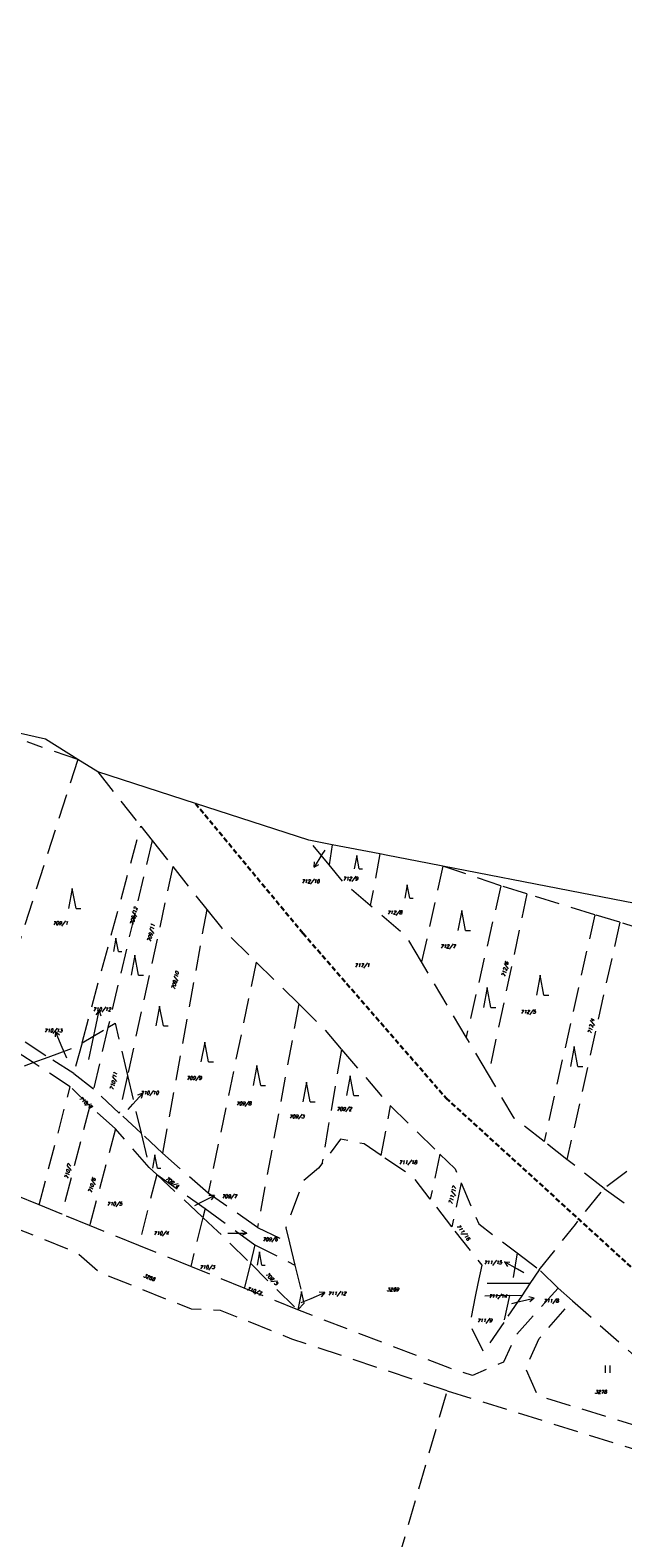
# Model space of a CAD drawing. Header units: metres. Extents: x -626722 to -621116, y -1178216 to -1174550.
# Tile 79 of 86: x -623655 to -623535, y -1175565 to -1175261. Entities that reach past the tile are written whole.
import ezdxf
from ezdxf.enums import TextEntityAlignment as Align

# ---------------------------------------------------------------- set-up
doc = ezdxf.new("R2010")
doc.units = ezdxf.units.M
doc.header["$MEASUREMENT"] = 0
doc.linetypes.add('DASHEDX2', pattern=[1.5, 1, -0.5])
for name, color, linetype, lineweight in [('8_kat_KN_Hranice katastrů', 200, 'FENCELINE1', 25), ('8_kat_KN_Hranice parcel', 200, 'DASHEDX2', 25), ('8_kat_KN_PČ popisy', 210, 'Continuous', 0), ('8_kat_KN_Značky kultur', 7, 'Continuous', 0), ('8_kat_KN_Čísla parcel', 200, 'Continuous', 25)]:
    doc.layers.add(name, color=color, linetype=linetype, lineweight=lineweight)
doc.layers.add('8_kat_KN_Trať', color=50, linetype='DASHEDX2')
doc.styles.add('Style-ITALICS', font='ITALICS.shx')
doc.linetypes.add('FENCELINE1', pattern='A,0.25,-0.1,[133,ltypeshp.shx,S=0.1,R=0,X=-0.1,Y=0],-0.1,1', length=1.45)

# ---------------------------------------------------------------- blocks, each defined once
blk = doc.blocks.new('1029_81')
at = {"layer": '8_kat_KN_PČ popisy', "color": 6, "linetype": 'Continuous', "lineweight": 0}
for p, q in [((0, 0), (2.76, 1.17)), ((2.76, 1.17), (1.64, 1.24)), ((2.76, 1.17), (2.04, 0.32))]:
    blk.add_line(p, q, dxfattribs=at)
blk = doc.blocks.new('1029_147')
at = {"layer": '8_kat_KN_PČ popisy', "color": 6, "linetype": 'Continuous', "lineweight": 0}
for p, q in [((0, 0), (2.01, 2.23)), ((2.01, 2.23), (0.97, 1.82)), ((2.01, 2.23), (1.71, 1.15))]:
    blk.add_line(p, q, dxfattribs=at)
blk = doc.blocks.new('1029_174')
at = {"layer": '8_kat_KN_PČ popisy', "color": 6, "linetype": 'Continuous', "lineweight": 0}
for p, q in [((0.62, 2.93), (-0.07, 2.06)), ((0, 0), (0.62, 2.93)), ((0.62, 2.93), (0.91, 1.85))]:
    blk.add_line(p, q, dxfattribs=at)
blk = doc.blocks.new('1029_85')
at = {"layer": '8_kat_KN_PČ popisy', "color": 6, "linetype": 'Continuous', "lineweight": 0}
for p, q in [((-1.17, 2.76), (-1.24, 1.65)), ((0, 0), (-1.17, 2.76)), ((-1.17, 2.76), (-0.32, 2.04))]:
    blk.add_line(p, q, dxfattribs=at)
blk = doc.blocks.new('1029_55')
at = {"layer": '8_kat_KN_PČ popisy', "color": 6, "linetype": 'Continuous', "lineweight": 0}
for p, q in [((0, 0), (2.92, 0.68)), ((2.92, 0.68), (1.84, 0.94)), ((2.92, 0.68), (2.06, -0.04))]:
    blk.add_line(p, q, dxfattribs=at)
blk = doc.blocks.new('1029_44')
at = {"layer": '8_kat_KN_PČ popisy', "color": 6, "linetype": 'Continuous', "lineweight": 0}
for p, q in [((0, 0), (-2.62, 1.46)), ((-2.62, 1.46), (-1.51, 1.41)), ((-2.62, 1.46), (-1.99, 0.53))]:
    blk.add_line(p, q, dxfattribs=at)
blk = doc.blocks.new('1029_209')
at = {"layer": '8_kat_KN_PČ popisy', "color": 6, "linetype": 'Continuous', "lineweight": 0}
for p, q in [((0, 0), (3, 0.05)), ((3, 0.05), (1.99, 0.54)), ((3, 0.05), (2.01, -0.47))]:
    blk.add_line(p, q, dxfattribs=at)
blk = doc.blocks.new('1029_213')
at = {"layer": '8_kat_KN_PČ popisy', "color": 6, "linetype": 'Continuous', "lineweight": 0}
for p, q in [((0, 0), (2.67, 1.36)), ((2.67, 1.36), (1.55, 1.35)), ((2.67, 1.36), (2.01, 0.46))]:
    blk.add_line(p, q, dxfattribs=at)
blk = doc.blocks.new('1029_248')
at = {"layer": '8_kat_KN_PČ popisy', "color": 6, "linetype": 'Continuous', "lineweight": 0}
for p, q in [((0, 0), (-1.59, -2.54)), ((-1.59, -2.54), (-1.48, -1.43)), ((-1.59, -2.54), (-0.64, -1.96))]:
    blk.add_line(p, q, dxfattribs=at)
blk = doc.blocks.new('3.06')
at = {"layer": '8_kat_KN_Značky kultur', "color": 7, "linetype": 'Continuous', "lineweight": 13}
for p, q in [((-0.51, 0), (-0.51, 1.5)), ((0.49, 0), (0.49, 1.5))]:
    blk.add_line(p, q, dxfattribs=at)
blk = doc.blocks.new('3.08')
at = {"layer": '8_kat_KN_Značky kultur', "color": 7, "linetype": 'Continuous', "lineweight": 13}
for p, q in [((0, 4), (-0.75, 0)), ((0.75, 0), (0, 4)), ((0.75, 0), (1.75, 0))]:
    blk.add_line(p, q, dxfattribs=at)
blk = doc.blocks.new('3.08_1')
at = {"layer": '8_kat_KN_Značky kultur', "color": 7, "linetype": 'Continuous', "lineweight": 13}
for p, q in [((0, 2.68), (-0.5, 0)), ((0.5, 0), (0, 2.68)), ((0.5, 0), (1.17, 0))]:
    blk.add_line(p, q, dxfattribs=at)

msp = doc.modelspace()

# ---------------------------------------------------------------- linework, layer by layer
at = {"layer": '8_kat_KN_Hranice katastrů', "lineweight": 13, "flags": 128}
msp.add_lwpolyline([(-625852.04, -1174626.53), (-626040.35, -1174699.9), (-626044.84, -1174701.65), (-626079.82, -1174732.74), (-626087.17, -1174724.59), (-626094.59, -1174716.36), (-626108.29, -1174725.86), (-626139.6, -1174663), (-626142.76, -1174651.47), (-626147.58, -1174633.84), (-626177.49, -1174657.65), (-626189.84, -1174646.23), (-626197.97, -1174638.7), (-626204.07, -1174633.06), (-626210.75, -1174626.88), (-626221.49, -1174616.94), (-626226.53, -1174612.28), (-626235.01, -1174604.43), (-626243.82, -1174596.28), (-626253.16, -1174587.64), (-626262.1, -1174579.36), (-626263.17, -1174578.37), (-626268.76, -1174573.2), (-626272.87, -1174569.4), (-626280.35, -1174562.48), (-626284.23, -1174558.89), (-626366.4, -1174553.29), (-626375.76, -1174552.65), (-626384.06, -1174552.09), (-626393.5, -1174551.44), (-626402.5, -1174550.83), (-626410.43, -1174550.29), (-626456.76, -1174672.2), (-626471.93, -1174695.74), (-626482.81, -1174713.06), (-626484.56, -1174715.84), (-626487.17, -1174720), (-626488.89, -1174723.62), (-626502.09, -1174751.47), (-626516.03, -1174780.89), (-626528.59, -1174807.4), (-626550.57, -1174812.23), (-626562.79, -1174814.91), (-626576.86, -1174818.14), (-626580.35, -1174818.94), (-626645.6, -1174953.22), (-626653.03, -1174970.15), (-626684.55, -1175037.86), (-626686, -1175040.97), (-626687.55, -1175044.3), (-626631.84, -1175118.59), (-626630.36, -1175120.56), (-626625.88, -1175124.38), (-626622.8, -1175127), (-626620, -1175129.38), (-626609.13, -1175138.65), (-626600.28, -1175161.93), (-626597.68, -1175186.91), (-626579.19, -1175203.5), (-626599.8, -1175222.22), (-626600.81, -1175225.76), (-626601.9, -1175229.61), (-626605.75, -1175243.12), (-626640.34, -1175364.6), (-626651.76, -1175404.73), (-626653.94, -1175412.37), (-626665.96, -1175418.01), (-626676.58, -1175422.98), (-626699.62, -1175445.56), (-626716.99, -1175471.64), (-626721.57, -1175478.51), (-626718.08, -1175490.63), (-626689.37, -1175590.24), (-626688.95, -1175591.71), (-626681.58, -1175617.3), (-626680.38, -1175637.27), (-626679.64, -1175649.67), (-626676.23, -1175706.44), (-626671.98, -1175777.17), (-626668.1, -1175841.75), (-626664.26, -1175877.5), (-626656.46, -1175949.97), (-626693.18, -1175993.2), (-626689.21, -1176029.64), (-626687.52, -1176031.68), (-626686.33, -1176033.12), (-626684.94, -1176034.8), (-626683.79, -1176036.18), (-626614, -1176120.42), (-626602.4, -1176130.73), (-626593.12, -1176137.86), (-626584.96, -1176144.14), (-626547.27, -1176144.38), (-626533.77, -1176144.46), (-626504.81, -1176143.65), (-626406.93, -1176152.31), (-626409.37, -1176159.67), (-626415.14, -1176177.06), (-626421.53, -1176196.31), (-626431.16, -1176225.32), (-626419.99, -1176232.13), (-626407.48, -1176241.56), (-626403.01, -1176244.94), (-626392.15, -1176253.13), (-626383.56, -1176259.6), (-626365.29, -1176273.38), (-626360.83, -1176275.9), (-626330.82, -1176292.85), (-626328.3, -1176294.69), (-626325.4, -1176296.82), (-626321.02, -1176300.02), (-626320.14, -1176301.38), (-626309.08, -1176318.54), (-626303.56, -1176327.1), (-626275.19, -1176343.14), (-626230.13, -1176368.62), (-626220.88, -1176362.84), (-626205.06, -1176368.5), (-626197.34, -1176371.41), (-626193.44, -1176372.88), (-626183.79, -1176376.53), (-626174.84, -1176382.62), (-626170.14, -1176387.02), (-626162.46, -1176394.2), (-626143.33, -1176415.21), (-626136.56, -1176422.64), (-626124.57, -1176443.84), (-626101.66, -1176469.79), (-626095.62, -1176476.63), (-626092.92, -1176473.71), (-626091.09, -1176475.08), (-626067.85, -1176492.43), (-626063.21, -1176495.9), (-626032.24, -1176523.03), (-626014.15, -1176529.78), (-626012.39, -1176529.73), (-625959.45, -1176528.25), (-625951.98, -1176531.09), (-625931.5, -1176538.9), (-625906.21, -1176553.11), (-625904.25, -1176554.21), (-625893.59, -1176557.55), (-625863.9, -1176576.76), (-625847.42, -1176579.14), (-625797.53, -1176586.33), (-625790.2, -1176587.39), (-625782.61, -1176588.48), (-625767.55, -1176590.66), (-625757.66, -1176592.09), (-625749.89, -1176593.21), (-625740.01, -1176594.64), (-625731.85, -1176595.81), (-625724.25, -1176596.91), (-625659.61, -1176606.23), (-625600.82, -1176614.71), (-625580.89, -1176617.58), (-625566.09, -1176619.72), (-625500.04, -1176629.25), (-625441.67, -1176637.67), (-625428.63, -1176639.55), (-625419.79, -1176635.78), (-625390.47, -1176623.27), (-625379.99, -1176631.32), (-625377.22, -1176633.45), (-625374.21, -1176639.52), (-625372.83, -1176641.65), (-625355.33, -1176677.54), (-625334.79, -1176715.1), (-625291.65, -1176758.17), (-625291.16, -1176758.66), (-625296.47, -1176769.25), (-625299.22, -1176774.94), (-625302.88, -1176782.5), (-625305.03, -1176793.68), (-625310.51, -1176822.23), (-625312.64, -1176833.29), (-625314.29, -1176841.87), (-625286.37, -1176852.42), (-625282.23, -1176853.99), (-625278.44, -1176855.42), (-625271.46, -1176858.07), (-625265.75, -1176860.23), (-625257.66, -1176863.28), (-625251.67, -1176865.54), (-625243.64, -1176868.58), (-625239.69, -1176870.07), (-625235.92, -1176871.5), (-625233, -1176872.61), (-625230.97, -1176873.37), (-625228.83, -1176874.18), (-625225.65, -1176875.39), (-625220.76, -1176877.24), (-625213.57, -1176879.95), (-625208.53, -1176881.86), (-625207.5, -1176882.25), (-625203.79, -1176882.99), (-625200.71, -1176883.61), (-625196.76, -1176884.4), (-625194.16, -1176884.91), (-625188.65, -1176886.01), (-625185.69, -1176886.6), (-625181.13, -1176887.52), (-625178.38, -1176888.07), (-625173.33, -1176889.07), (-625169.8, -1176889.78), (-625166.58, -1176890.42), (-625161.66, -1176891.41), (-625157.37, -1176892.26), (-625150.47, -1176893.64), (-625143.76, -1176894.98), (-625140.44, -1176895.65), (-625128.3, -1176894.51), (-625120.25, -1176893.76), (-625112.59, -1176893.04), (-625102.63, -1176892.11), (-625090.44, -1176890.97), (-625063.86, -1176897.07), (-625035.95, -1176903.47), (-625022.31, -1176906.6), (-625009.45, -1176909.55), (-624998.78, -1176912), (-624995.3, -1176912.8), (-625007.88, -1176967.15), (-625008.17, -1176968.39), (-625009.14, -1176972.57), (-624986.76, -1176980.28), (-624913.21, -1176997.19), (-624884.87, -1176999.81), (-624883.16, -1177024.84), (-624861.48, -1177028.76), (-624846.56, -1177030.78), (-624834.36, -1177032.44), (-624809.84, -1177029.18), (-624805.18, -1177026.79), (-624782.47, -1177015.11), (-624767.57, -1177010.58), (-624734.91, -1177007.55), (-624731.97, -1177006.52), (-624717.58, -1177001.48), (-624709.41, -1176998.62), (-624707.93, -1176998.1), (-624705.65, -1177001.63), (-624697.38, -1177014.35), (-624692.91, -1177021.23), (-624654.81, -1177110.04), (-624637.1, -1177114.08), (-624623.6, -1177117.16), (-624609.33, -1177120.42), (-624593.82, -1177123.95), (-624579.56, -1177127.21), (-624568.19, -1177129.8), (-624562.55, -1177131.09), (-624558.15, -1177132.09), (-624531.5, -1177138.17), (-624463.75, -1177155.33), (-624456.48, -1177157.17), (-624450.44, -1177158.7), (-624438.33, -1177161.77), (-624430.47, -1177163.76), (-624417.85, -1177166.96), (-624365.74, -1177180.16), (-624315.56, -1177192.88), (-624293.21, -1177198.54), (-624291.46, -1177198.98), (-624269.71, -1177204.49), (-624219.52, -1177217.21), (-624177.44, -1177227.71), (-624170.59, -1177229.04), (-624164.77, -1177230.17), (-624163.84, -1177230.35), (-624137.63, -1177236.06), (-624135.98, -1177236.43), (-624134.62, -1177236.74), (-624128.76, -1177238.06), (-624126.05, -1177238.67), (-624075.58, -1177277.81), (-624010.92, -1177327.96), (-623980.59, -1177351.48), (-623963.9, -1177364.42), (-623961.95, -1177365.93), (-623960.02, -1177367.43), (-623958.36, -1177368.72), (-623957.21, -1177370.73), (-623956.24, -1177372.43), (-623953.07, -1177377.97), (-623944.01, -1177379.83), (-623941.71, -1177380.3), (-623930.34, -1177382.63), (-623795.45, -1177410.26), (-623737.18, -1177422.2), (-623726.41, -1177424.41), (-623719.17, -1177425.89), (-623704.71, -1177428.85), (-623697.74, -1177430.28), (-623691.6, -1177431.54), (-623685.53, -1177432.78), (-623679.04, -1177434.11), (-623672.5, -1177435.45), (-623665.66, -1177436.85), (-623659.17, -1177438.18), (-623646.49, -1177440.78), (-623640.87, -1177441.93), (-623625.74, -1177445.03), (-623626.14, -1177447.49), (-623626.46, -1177449.46), (-623626.86, -1177451.92), (-623622.56, -1177452.81), (-623615.96, -1177454.18), (-623608.24, -1177455.78), (-623597.23, -1177458.06), (-623571.65, -1177463.35), (-623563.33, -1177465.08), (-623553.82, -1177467.05), (-623537.12, -1177470.5), (-623519.98, -1177474.05), (-623513.98, -1177475.3), (-623460.27, -1177486.42), (-623461.13, -1177491.34), (-623461.71, -1177494.67), (-623465.49, -1177516.45), (-623482.16, -1177612.45), (-623502.72, -1177730.81), (-623503.88, -1177737.5), (-623504.31, -1177740.18), (-623504.62, -1177742.13), (-623505.08, -1177745.05), (-623502.72, -1177745.5), (-623480.65, -1177750.11), (-623468.69, -1177752.61), (-623434.69, -1177759.71), (-623431.3, -1177760.42), (-623411.88, -1177764.48), (-623403.24, -1177766.28), (-623401.25, -1177766.7), (-623399.85, -1177766.95), (-623395.04, -1177767.79), (-623375.45, -1177771.24), (-623371.57, -1177787.88), (-623369.81, -1177795.42), (-623345.41, -1177899.96), (-623331.38, -1177960.09), (-623330.3, -1177964.72), (-623330.16, -1177965.32), (-623330.71, -1177967.86), (-623332.08, -1177974.23), (-623332.26, -1177975.07), (-623332.78, -1177977.46), (-623328.58, -1177978.24), (-623313.3, -1177981.08), (-623287.47, -1177990.63), (-623264.45, -1178002.83), (-623261.29, -1178004.34), (-623253.54, -1178008.05), (-623242.61, -1178013.28), (-623237.92, -1178015.52), (-623150.45, -1178060.72), (-623147.34, -1178062.33), (-623102, -1178085.75), (-622964.39, -1178156.68), (-622922.17, -1178178.6), (-622878.91, -1178194.83), (-622877.34, -1178195.42), (-622828.97, -1178211.5), (-622812.21, -1178214.98), (-622808.58, -1178215.73), (-622807.82, -1178215.61), (-622800.1, -1178214.37), (-622795.23, -1178213.6), (-622785.8, -1178212.09), (-622780.44, -1178209.44), (-622760.13, -1178199.4), (-622723.64, -1178181.35), (-622714.31, -1178176.74), (-622708.27, -1178172.83), (-622705.71, -1178171.18), (-622702.81, -1178169.3), (-622702.1, -1178168.84), (-622677.92, -1178156.68), (-622670.5, -1178153.51), (-622651.49, -1178145.38), (-622643.54, -1178141.98), (-622605.79, -1178132), (-622576.29, -1178124.2), (-622492.96, -1178103.84), (-622482.49, -1178101.28), (-622477.67, -1178100.1), (-622469.7, -1178098.15), (-622457.02, -1178095.06), (-622449.88, -1178093.31), (-622443.45, -1178091.74), (-622433.61, -1178089.33), (-622431.06, -1178088.71), (-622423.14, -1178086.72), (-622412.11, -1178083.94), (-622405.93, -1178082.38), (-622400.06, -1178080.91), (-622395.05, -1178079.64), (-622391.18, -1178078.67), (-622356.2, -1178069.86), (-622351.1, -1178068.58), (-622340.21, -1178065.84), (-622334.46, -1178064.39), (-622329.5, -1178063.14), (-622318.7, -1178060.42), (-622308.12, -1178057.76), (-622297.43, -1178055.06), (-622287.34, -1178052.52), (-622279.56, -1178050.56), (-622235.46, -1178039.46), (-622232.64, -1178038.76), (-622199.97, -1178030.63), (-622087.18, -1178002.56), (-622085.85, -1178002.23), (-622081.88, -1178001.34), (-622080.97, -1177998.22), (-622078.95, -1177991.33), (-622078.18, -1177988.69), (-622074.87, -1177975.28), (-622073.81, -1177970.98), (-622059.95, -1177914.89), (-622055.85, -1177875.6), (-622054.42, -1177858.33), (-622038.55, -1177798.48), (-622036.99, -1177789.81), (-622068.8, -1177779.38), (-622087.72, -1177773.17), (-622109.7, -1177760.45), (-622118.17, -1177755.55), (-622120.26, -1177752.94), (-622152.52, -1177712.6), (-622181.7, -1177693.4), (-622264.99, -1177665.15), (-622291.95, -1177659), (-622360.46, -1177643.93), (-622367.2, -1177642.45), (-622378.61, -1177636.84), (-622423.28, -1177605.81), (-622461.58, -1177568.64), (-622484.26, -1177552.66), (-622597.41, -1177527.71), (-622635.3, -1177509), (-622658.05, -1177502.91), (-622725.11, -1177494.82), (-622731.43, -1177491.33), (-622738.6, -1177487.37), (-622741.35, -1177485.85), (-622747.51, -1177487.23), (-622781.03, -1177494.72), (-622781.56, -1177493.2), (-622782.07, -1177491.71), (-622783.44, -1177487.73), (-622784.4, -1177484.95), (-622786.68, -1177477.63), (-622768.07, -1177471.87), (-622726.08, -1177458.86), (-622708.4, -1177453.39), (-622702.77, -1177451.64), (-622684.6, -1177446.02), (-622568.57, -1177410.08), (-622555.54, -1177406.23), (-622562.78, -1177372.51), (-622566.79, -1177361.45), (-622570.17, -1177352.12), (-622575.79, -1177336.61), (-622578.15, -1177330.14), (-622579.7, -1177325.87), (-622592.9, -1177289.64), (-622595.15, -1177283.48), (-622599.08, -1177272.69), (-622598.15, -1177272.02), (-622596.62, -1177270.91), (-622590.17, -1177266.25), (-622587.06, -1177264.01), (-622567.07, -1177274.84), (-622530.66, -1177265.46), (-622512.42, -1177244.02), (-622499.95, -1177220.44), (-622498.04, -1177199.81), (-622497.43, -1177193.25), (-622513.53, -1177163.74), (-622536.86, -1177114.27), (-622538.02, -1177097.04), (-622544.27, -1177004.46), (-622545.01, -1176993.53), (-622545.28, -1176989.54), (-622525.81, -1176919.76), (-622519.47, -1176904.57), (-622516.52, -1176895.56), (-622512.57, -1176883.51), (-622497.26, -1176836.75), (-622496.44, -1176835.36), (-622470.35, -1176791.24), (-622470.21, -1176791), (-622467.4, -1176786.25), (-622434.65, -1176761.78), (-622430.98, -1176756.2), (-622417.74, -1176736.1), (-622397.39, -1176663.53), (-622375.31, -1176618.82), (-622351.21, -1176606.81), (-622331.55, -1176584.66), (-622297.25, -1176515.77), (-622247.39, -1176461.84), (-622221.21, -1176441.78), (-622198.71, -1176431.48), (-622182.15, -1176419.39), (-622160.36, -1176419.51), (-622158.27, -1176422.4), (-622156.31, -1176425.09), (-622155.37, -1176426.4), (-622146.92, -1176438.05), (-622136.86, -1176442.9), (-622125.45, -1176444.04), (-622118.72, -1176444.71), (-622111.76, -1176445.4), (-622111.04, -1176445.47), (-622097.72, -1176446.8), (-622062.24, -1176442.63), (-622025.22, -1176458.05), (-622020.19, -1176461.21), (-622012.4, -1176466.11), (-622001.09, -1176475.06), (-621971.85, -1176491.46), (-621963.89, -1176495.93), (-621961.96, -1176497.01), (-621962.13, -1176493.44), (-621962.85, -1176477.76), (-621969.83, -1176473.02), (-621972.32, -1176471.33), (-621972.38, -1176471.28), (-621977.22, -1176468), (-621984.53, -1176463.03), (-621989.76, -1176459.47), (-622003.38, -1176443.22), (-622023.55, -1176435.19), (-622030.74, -1176432.32), (-622048.78, -1176426.57), (-622102.82, -1176409.35), (-622132.66, -1176383.61), (-622141.78, -1176379.09), (-622162.3, -1176368.94), (-622182.81, -1176358.78), (-622203.33, -1176348.62), (-622215.84, -1176342.43), (-622217.61, -1176341.55), (-622237.69, -1176347.6), (-622252.54, -1176347.82), (-622264.51, -1176347.99), (-622271.49, -1176348.1), (-622278.66, -1176348.2), (-622303.55, -1176348.57), (-622307.74, -1176348.24), (-622313.05, -1176347.82), (-622509.65, -1176332.31), (-622522.44, -1176331.3), (-622523.47, -1176328.33), (-622525.73, -1176321.86), (-622526.91, -1176318.45), (-622529.58, -1176310.79), (-622538.84, -1176284.24), (-622573.66, -1176272.8), (-622575.07, -1176272.35), (-622602.72, -1176263.46), (-622652.9, -1176250.88), (-622661.13, -1176248.81), (-622667.67, -1176247.17), (-622668.41, -1176247.08), (-622670.8, -1176246.78), (-622673.67, -1176246.42), (-622674.5, -1176246.32), (-622692.64, -1176244.07), (-622696.28, -1176243.62), (-622700.57, -1176243.09), (-622707.85, -1176242.18), (-622716.13, -1176241.16), (-622723.9, -1176240.2), (-622731.95, -1176239.2), (-622732.34, -1176239.15), (-622739.58, -1176238.25), (-622746.64, -1176237.37), (-622749.55, -1176237.01), (-622733.65, -1176154.44), (-622700.54, -1175982.48), (-622700.36, -1175981.54), (-622699.67, -1175977.97), (-622698.92, -1175974.04), (-622698.34, -1175971.01), (-622687.88, -1175916.7), (-622660.91, -1175766.94), (-622654.83, -1175733.2), (-622640.45, -1175684.53), (-622638.82, -1175679.04), (-622638.47, -1175677.86), (-622636.01, -1175669.51), (-622640.99, -1175669.14), (-622659.28, -1175667.79), (-622679.29, -1175649.45), (-622710.67, -1175613.63), (-622736.93, -1175603.53), (-622780.89, -1175586.63), (-622817.66, -1175573.34), (-622850.41, -1175560.14), (-622858.52, -1175556.87), (-622865.8, -1175554.67), (-622894.55, -1175546.01), (-622923.33, -1175540.13), (-622924.99, -1175540.08), (-622938.18, -1175539.71), (-622986.92, -1175538.35), (-622996.3, -1175545.8), (-623004.02, -1175547.35), (-623009.54, -1175543.61), (-623024.77, -1175537.84), (-623039.52, -1175532.26), (-623088.53, -1175522.77), (-623098.46, -1175520.85), (-623183.64, -1175504.36), (-623188.06, -1175503.5), (-623213.91, -1175498.5), (-623314.42, -1175479.04), (-623334.39, -1175475.17), (-623358.28, -1175470.55), (-623367.67, -1175468.73), (-623403.57, -1175461.78), (-623407.64, -1175460.99), (-623451.72, -1175452.45), (-623471.52, -1175448.62), (-623476.63, -1175447.63), (-623503.08, -1175442.51), (-623545.94, -1175434.21), (-623571.62, -1175429.24), (-623574.73, -1175428.64), (-623582.71, -1175427.09), (-623584.32, -1175426.78), (-623593.92, -1175424.92), (-623598.69, -1175424), (-623621.54, -1175416.62), (-623641.26, -1175410.25), (-623645.3, -1175407.72), (-623651.85, -1175403.62), (-623661.11, -1175401.57), (-623677.99, -1175395.49), (-623716.17, -1175381.75), (-623821.31, -1175343.9), (-623822.78, -1175343.37), (-623826.37, -1175352.23), (-623838.09, -1175381.12), (-623839.41, -1175384.36), (-623842.48, -1175391.94), (-623844.76, -1175397.56), (-623848.71, -1175395.95), (-623853.6, -1175393.95), (-623864.51, -1175389.49), (-623877.04, -1175384.37), (-623899.48, -1175375.2), (-623913.17, -1175369.61), (-623921.39, -1175366.25), (-623931.98, -1175361.92), (-623943.52, -1175357.2), (-623947.18, -1175355.71), (-623952.99, -1175353.34), (-623965.84, -1175349.08), (-623972.42, -1175346.9), (-623984.43, -1175342.92), (-623992.28, -1175340.32), (-624017.35, -1175332.01), (-624032.51, -1175326.98), (-624046.92, -1175322.21), (-624061.99, -1175317.21), (-624073.47, -1175313.41), (-624076.66, -1175312.35), (-624087.61, -1175308.71), (-624091.33, -1175307.48), (-624101.34, -1175304.17), (-624106.82, -1175302.35), (-624113.5, -1175301.17), (-624118.24, -1175300.33), (-624129.53, -1175298.33), (-624133.89, -1175297.56), (-624151.02, -1175294.53), (-624151.52, -1175294.44), (-624172.03, -1175290.81), (-624186.19, -1175288.3), (-624187.09, -1175288), (-624194.53, -1175285.47), (-624198.59, -1175284.09), (-624205.73, -1175281.67), (-624212.31, -1175279.43), (-624227.17, -1175274.38), (-624238.4, -1175270.57), (-624259.44, -1175263.43), (-624275.87, -1175257.85), (-624299.08, -1175249.97), (-624301.46, -1175249.16), (-624313.52, -1175245.81), (-624342.41, -1175237.79), (-624359.84, -1175232.95), (-624361.68, -1175232.44), (-624394.55, -1175223.32), (-624398.65, -1175222.18), (-624421.01, -1175215.97), (-624483.58, -1175191.07), (-624513.75, -1175179.07), (-624530.67, -1175171), (-624538.61, -1175167.21), (-624555.74, -1175162.8), (-624591.3, -1175152.22), (-624616.6, -1175146.76), (-624669.36, -1175122.42), (-624675.53, -1175119.79), (-624681, -1175117.47), (-624701.37, -1175108.8), (-624727.01, -1175103.3), (-624746.71, -1175099.08), (-624769.57, -1175100.35), (-624771.98, -1175100.01), (-624795.35, -1175096.73), (-624805.39, -1175095.32), (-624823.86, -1175088.76), (-624829.6, -1175083.81), (-624841.52, -1175073.52), (-624857.12, -1175057.81), (-624863.3, -1175051.59), (-624869.83, -1175045.01), (-624876.29, -1175040.67), (-624892.64, -1175029.67), (-624937.61, -1174997.86), (-624939.04, -1175000.11), (-624941.81, -1175004.46), (-624944.6, -1175008.85), (-624963.63, -1175006.96), (-625019.59, -1175001.41), (-625073.91, -1174996.02), (-625074.39, -1174997.67), (-625096.23, -1175073.28), (-625183.77, -1175056.93), (-625265.34, -1175036.6), (-625288.39, -1175030.85), (-625293.16, -1175029.66), (-625299.12, -1175028.18), (-625337.06, -1175018.72), (-625388.84, -1175005.82), (-625464.8, -1174986.89), (-625495.36, -1174979.27), (-625512.53, -1174974.99), (-625543.08, -1174967.38), (-625574.39, -1174959.57), (-625576.76, -1174958.98), (-625579.4, -1174958.32), (-625579.67, -1174958.25), (-625587.62, -1174953.77), (-625615.29, -1174938.17), (-625639.27, -1174924.66), (-625651.18, -1174917.94), (-625659.41, -1174913.3), (-625667.61, -1174908.68), (-625687.09, -1174897.7), (-625697.09, -1174892.07), (-625701.5, -1174889.58), (-625704.92, -1174885.17), (-625711.81, -1174876.29), (-625717.7, -1174868.69), (-625719.42, -1174866.48), (-625721.06, -1174864.36), (-625724.39, -1174860.06), (-625726.69, -1174857.09), (-625729.25, -1174853.8), (-625730.41, -1174852.3), (-625731.76, -1174848.68), (-625734.18, -1174842.18), (-625737.88, -1174832.26), (-625738.58, -1174830.37), (-625740.44, -1174825.37), (-625742.03, -1174821.11), (-625747.34, -1174806.85), (-625757.52, -1174779.52), (-625765.58, -1174757.89), (-625771.8, -1174741.18), (-625780.24, -1174729.34), (-625789.62, -1174716.2), (-625798.16, -1174704.22), (-625803.67, -1174696.5), (-625809.22, -1174688.71), (-625810.19, -1174687.35), (-625811.75, -1174685.5), (-625813.79, -1174683.1), (-625814.16, -1174682.55), (-625828.4, -1174661.5), (-625830.3, -1174658.68), (-625833.25, -1174654.32), (-625833.44, -1174654.04), (-625841.42, -1174642.24), (-625842.46, -1174640.7), (-625852.04, -1174626.53)], close=True, dxfattribs=at)
at = {"layer": '8_kat_KN_Hranice parcel', "lineweight": 13, "ltscale": 5}
for p, q in [((-623645.3, -1175407.72), (-623655.54, -1175404.21)), ((-623645.3, -1175407.72), (-623662.23, -1175460.58)), ((-623641.26, -1175410.25), (-623632.57, -1175421.21)), ((-623644.44, -1175464.85), (-623632.57, -1175421.21)), ((-623632.57, -1175421.21), (-623630.3, -1175424.07)), ((-623630.3, -1175424.07), (-623639.21, -1175461.79)), ((-623630.3, -1175424.07), (-623626.11, -1175429.34)), ((-623594.59, -1175428.95), (-623598.69, -1175424)), ((-623593.92, -1175424.92), (-623594.59, -1175428.95)), ((-623584.32, -1175426.78), (-623586.25, -1175437.2)), ((-623626.11, -1175429.34), (-623635.28, -1175471.45)), ((-623626.11, -1175429.34), (-623619.27, -1175437.97)), ((-623571.62, -1175429.24), (-623575.9, -1175448.52)), ((-623559.89, -1175433.19), (-623571.62, -1175429.24)), ((-623559.89, -1175433.19), (-623566.9, -1175463.71)), ((-623554.63, -1175434.81), (-623559.89, -1175433.19)), ((-623554.63, -1175434.81), (-623562.41, -1175471.27)), ((-623540.94, -1175439.05), (-623554.63, -1175434.81)), ((-623619.27, -1175437.97), (-623628.19, -1175487.11)), ((-623540.94, -1175439.05), (-623551.17, -1175484.78)), ((-623535.89, -1175440.55), (-623540.94, -1175439.05)), ((-623535.89, -1175440.55), (-623546.55, -1175488.4)), ((-623509.05, -1175449.08), (-623535.89, -1175440.55)), ((-623609.28, -1175448.61), (-623619.01, -1175495.22)), ((-623609.28, -1175448.61), (-623600.69, -1175457.04)), ((-623566.9, -1175463.71), (-623575.9, -1175448.52)), ((-623600.69, -1175457.04), (-623609.03, -1175502.09)), ((-623662.23, -1175460.58), (-623651.25, -1175467.74)), ((-623654.31, -1175468.87), (-623663.24, -1175463.08)), ((-623644.44, -1175464.85), (-623639.21, -1175461.79)), ((-623639.21, -1175461.79), (-623642.14, -1175474.2)), ((-623562.41, -1175471.27), (-623566.9, -1175463.71)), ((-623644.44, -1175464.85), (-623646.13, -1175471.08)), ((-623654.31, -1175468.87), (-623651.25, -1175467.74)), ((-623646.84, -1175473.72), (-623654.31, -1175468.87)), ((-623646.13, -1175471.08), (-623651.25, -1175467.74)), ((-623642.14, -1175474.2), (-623646.13, -1175471.08)), ((-623635.28, -1175471.45), (-623636.93, -1175479.03)), ((-623635.28, -1175471.45), (-623632.54, -1175483.09)), ((-623653.11, -1175497.57), (-623646.84, -1175473.72)), ((-623642.88, -1175477.56), (-623646.84, -1175473.72)), ((-623636.93, -1175479.03), (-623642.14, -1175474.2)), ((-623642.88, -1175477.56), (-623648.55, -1175499.42)), ((-623637.67, -1175482.24), (-623642.88, -1175477.56)), ((-623632.54, -1175483.09), (-623636.93, -1175479.03)), ((-623584.08, -1175487.57), (-623582.17, -1175477.57)), ((-623582.17, -1175477.57), (-623572.19, -1175487.31)), ((-623637.67, -1175482.24), (-623642.93, -1175501.7)), ((-623630.92, -1175489.99), (-623637.67, -1175482.24)), ((-623628.19, -1175487.11), (-623632.54, -1175483.09)), ((-623632.54, -1175483.09), (-623630.92, -1175489.99)), ((-623546.55, -1175488.4), (-623551.17, -1175484.78)), ((-623619.01, -1175495.22), (-623628.19, -1175487.11)), ((-623572.19, -1175487.31), (-623574.14, -1175496.39)), ((-623653.11, -1175497.57), (-623671.81, -1175489.99)), ((-623630.92, -1175489.99), (-623629.36, -1175491.44)), ((-623539.07, -1175494.27), (-623546.55, -1175488.4)), ((-623629.36, -1175491.44), (-623633.01, -1175505.73)), ((-623629.36, -1175491.44), (-623619.58, -1175498.27)), ((-623629.36, -1175491.44), (-623620.03, -1175500.09)), ((-623567.9, -1175493.12), (-623569.77, -1175501.98)), ((-623609.03, -1175502.09), (-623619.01, -1175495.22)), ((-623569.77, -1175501.98), (-623574.14, -1175496.39)), ((-623539.07, -1175494.27), (-623534.64, -1175497.4)), ((-623648.55, -1175499.42), (-623653.11, -1175497.57)), ((-623642.93, -1175501.7), (-623648.55, -1175499.42)), ((-623620.03, -1175500.09), (-623622.5, -1175509.99)), ((-623619.58, -1175498.27), (-623620.03, -1175500.09)), ((-623619.58, -1175498.27), (-623609.55, -1175505.58)), ((-623633.01, -1175505.73), (-623642.93, -1175501.7)), ((-623622.5, -1175509.99), (-623633.01, -1175505.73)), ((-623609.55, -1175505.58), (-623610.47, -1175509.33)), ((-623602.55, -1175505.21), (-623601.47, -1175509.68)), ((-623610.47, -1175509.33), (-623611.72, -1175514.36)), ((-623610.47, -1175509.33), (-623600.91, -1175518.74)), ((-623556.61, -1175507.24), (-623557.64, -1175513.38)), ((-623556.61, -1175507.24), (-623552.14, -1175510.63)), ((-623611.72, -1175514.36), (-623622.5, -1175509.99)), ((-623601.47, -1175509.68), (-623600.17, -1175515.05)), ((-623552.14, -1175510.63), (-623554.04, -1175513.44)), ((-623548.33, -1175514.36), (-623552.14, -1175510.63)), ((-623600.91, -1175518.74), (-623611.72, -1175514.36)), ((-623600.17, -1175515.05), (-623600.91, -1175518.74)), ((-623565, -1175516.04), (-623564.45, -1175513.38)), ((-623557.64, -1175513.38), (-623564.45, -1175513.38)), ((-623554.04, -1175513.44), (-623557.64, -1175513.38)), ((-623554.04, -1175513.44), (-623555.69, -1175515.88)), ((-623545.44, -1175516.9), (-623548.33, -1175514.36)), ((-623558.12, -1175515.82), (-623565, -1175516.04)), ((-623558.12, -1175515.82), (-623559.32, -1175521.24)), ((-623555.69, -1175515.88), (-623559.32, -1175521.24)), ((-623555.69, -1175515.88), (-623558.12, -1175515.82)), ((-623609.83, -1175670.05), (-623570.71, -1175535.06))]:
    msp.add_line(p, q, dxfattribs=at)
at = {"layer": '8_kat_KN_Hranice parcel', "lineweight": 13, "ltscale": 5, "flags": 128}
for points in [[(-623586.25, -1175437.2), (-623591.45, -1175432.75), (-623594.59, -1175428.95)], [(-623619.27, -1175437.97), (-623616.24, -1175441.78), (-623609.28, -1175448.61)], [(-623575.9, -1175448.52), (-623578.84, -1175443.55), (-623586.25, -1175437.2)], [(-623600.69, -1175457.04), (-623595.85, -1175461.79), (-623592.07, -1175466.19)], [(-623639.21, -1175461.79), (-623637.75, -1175460.93), (-623635.28, -1175471.45)], [(-623651.25, -1175467.74), (-623646.15, -1175465.86), (-623644.44, -1175464.85)], [(-623592.07, -1175466.19), (-623594.8, -1175482.13), (-623596.02, -1175489.25)], [(-623592.07, -1175466.19), (-623582.97, -1175476.79), (-623582.17, -1175477.57)], [(-623668.04, -1175478.15), (-623660.63, -1175471.21), (-623654.31, -1175468.87)], [(-623551.17, -1175484.78), (-623557.21, -1175480.05), (-623562.41, -1175471.27)], [(-623515.81, -1175478.31), (-623526.75, -1175484.92), (-623539.07, -1175494.27)], [(-623584.08, -1175487.57), (-623587.46, -1175485.27), (-623592.27, -1175484.3), (-623596.02, -1175489.25)], [(-623574.14, -1175496.39), (-623577.59, -1175491.98), (-623584.08, -1175487.57)], [(-623572.19, -1175487.31), (-623569.11, -1175490.31), (-623567.9, -1175493.12)], [(-623596.02, -1175489.25), (-623596.71, -1175490.16), (-623599.78, -1175492.79), (-623603.28, -1175502.18), (-623602.55, -1175505.21)], [(-623567.9, -1175493.12), (-623564.37, -1175501.36), (-623556.61, -1175507.24)], [(-623552.14, -1175510.63), (-623544.84, -1175501.49), (-623539.07, -1175494.27)], [(-623620.03, -1175500.09), (-623617.01, -1175502.9), (-623610.47, -1175509.33)], [(-623570.71, -1175535.06), (-623602.07, -1175524.61), (-623616.47, -1175518.84), (-623622.38, -1175518.58), (-623640.97, -1175511.19), (-623645.48, -1175507.23), (-623660.96, -1175501.03)], [(-623609.03, -1175502.09), (-623604.12, -1175504.45), (-623602.55, -1175505.21)], [(-623564.45, -1175513.38), (-623563.7, -1175509.74), (-623569.77, -1175501.98)], [(-623609.55, -1175505.58), (-623603.58, -1175508.64), (-623601.47, -1175509.68)], [(-623548.33, -1175514.36), (-623556.77, -1175523.71), (-623559.38, -1175529.28), (-623565.6, -1175531.93), (-623570.22, -1175530.5), (-623600.91, -1175518.74)], [(-623600.91, -1175518.74), (-623599.61, -1175517.38), (-623600.17, -1175515.05)], [(-623559.32, -1175521.24), (-623563.39, -1175527.25), (-623566.14, -1175521.6), (-623565, -1175516.04)], [(-623517.16, -1175546.84), (-623552.43, -1175536.03), (-623554.91, -1175530.5), (-623552.17, -1175524.53), (-623545.44, -1175516.9)], [(-623545.44, -1175516.9), (-623514, -1175544.73), (-623483.98, -1175562.97)], [(-623570.71, -1175535.06), (-623523.84, -1175549.64), (-623516.62, -1175567.94), (-623515.54, -1175580.21), (-623520.09, -1175608.58), (-623535.45, -1175652.79), (-623537.88, -1175674.94), (-623535.91, -1175688.68), (-623534.5, -1175692.81)]]:
    msp.add_lwpolyline(points, dxfattribs=at)
at = {"layer": '8_kat_KN_PČ popisy', "lineweight": 0}
for p, q in [((-623595.46, -1175426.03), (-623596.02, -1175426.93)), ((-623643.04, -1175468.24), (-623641.58, -1175461.28)), ((-623647.54, -1175467.97), (-623648.65, -1175465.33)), ((-623635.13, -1175478.3), (-623634.2, -1175477.27)), ((-623621.69, -1175497.69), (-623620.37, -1175497.02)), ((-623614.98, -1175503.29), (-623614.18, -1175503.28)), ((-623555.25, -1175511.26), (-623556.55, -1175510.52)), ((-623600.21, -1175517.25), (-623598.22, -1175516.4)), ((-623557.67, -1175517.42), (-623556.12, -1175517.05))]:
    msp.add_line(p, q, dxfattribs=at)
at = {"layer": '8_kat_KN_Trať', "lineweight": 30}
for p, q in [((-623621.54, -1175416.62), (-623599.88, -1175442.75)), ((-623599.88, -1175442.75), (-623570.96, -1175476.03))]:
    msp.add_line(p, q, dxfattribs=at)
at = {"layer": '8_kat_KN_Trať', "lineweight": 30, "flags": 128}
msp.add_lwpolyline([(-623570.96, -1175476.03), (-623544.07, -1175500.53), (-623523.14, -1175519.61)], dxfattribs=at)

# ---------------------------------------------------------------- block references
at = {"layer": '8_kat_KN_PČ popisy', "lineweight": 0}
for name, p in [('1029_248', (-623596.02, -1175426.93)), ('1029_174', (-623641.58, -1175461.28)), ('1029_85', (-623648.65, -1175465.33)), ('1029_147', (-623634.2, -1175477.27)), ('1029_213', (-623620.37, -1175497.02)), ('1029_209', (-623614.18, -1175503.28)), ('1029_44', (-623556.55, -1175510.52)), ('1029_81', (-623598.22, -1175516.4)), ('1029_55', (-623556.12, -1175517.05))]:
    msp.add_blockref(name, p, dxfattribs=at)
at = {"layer": '8_kat_KN_Značky kultur', "lineweight": 13}
for name, p in [('3.08_1', (-623588.99, -1175429.81)), ('3.08_1', (-623578.8, -1175435.68)), ('3.08', (-623646.41, -1175437.76)), ('3.08', (-623567.8, -1175442.21)), ('3.08_1', (-623637.61, -1175446.47)), ('3.08', (-623633.79, -1175451.21)), ('3.08', (-623551.98, -1175455.24)), ('3.08', (-623562.67, -1175457.73)), ('3.08', (-623628.78, -1175461.48)), ('3.08', (-623619.68, -1175468.72)), ('3.08', (-623545.12, -1175469.62)), ('3.08', (-623609.13, -1175473.46)), ('3.08', (-623599.15, -1175476.79)), ('3.08', (-623590.34, -1175475.51)), ('3.08_1', (-623629.73, -1175490.16)), ('3.08_1', (-623608.62, -1175509.7)), ('3.06', (-623538.29, -1175531.42))]:
    msp.add_blockref(name, p, dxfattribs=at)

# ---------------------------------------------------------------- texts
at = {"layer": '8_kat_KN_Čísla parcel', "lineweight": 0, "style": 'Style-ITALICS'}
for s, p in [('712/10', (-623598.338, -1175432.67)), ('717/1', (-623587.916, -1175449.59)), ('710/12', (-623640.448, -1175458.46)), ('710/13', (-623650.275, -1175462.73)), ('710/10', (-623630.815, -1175475.32)), ('709/7', (-623614.733, -1175496.18)), ('709/6', (-623606.493, -1175504.85)), ('711/15', (-623561.54, -1175509.53)), ('711/12', (-623592.983, -1175515.77)), ('711/8', (-623549.766, -1175517.25))]:
    msp.add_text(s, height=0.7, dxfattribs=at).set_placement(p, align=Align.CENTER)
for s, p in [('712/9', (-623591.81, -1175432.13)), ('712/8', (-623582.88, -1175438.95)), ('709/1', (-623650.38, -1175441.1)), ('712/7', (-623572.14, -1175445.76)), ('712/5', (-623555.93, -1175458.97)), ('709/9', (-623623.37, -1175472.33)), ('709/8', (-623613.35, -1175477.47)), ('709/2', (-623593.06, -1175478.57)), ('709/3', (-623602.64, -1175480.07)), ('711/18', (-623580.51, -1175489.33)), ('710/5', (-623639.44, -1175497.7)), ('710/4', (-623630.04, -1175503.61)), ('710/3', (-623620.72, -1175510.47)), ('3269', (-623582.9, -1175514.97)), ('711/14', (-623562.35, -1175516.32)), ('711/9', (-623564.72, -1175521.22)), ('3278', (-623540.92, -1175535.62))]:
    msp.add_text(s, height=0.7, dxfattribs=at).set_placement(p)
for s, rotation, p in [('709/12', 77, (-623634.071, -1175441.161)), ('709/11', 77, (-623630.591, -1175444.551)), ('709/10', 77, (-623625.711, -1175454.161)), ('712/6', 76, (-623559.065, -1175451.625)), ('712/4', 78, (-623541.628, -1175463.066)), ('710/11', 78, (-623638.108, -1175474.416)), ('710/9', 319, (-623645.067, -1175476.171)), ('710/7', 77, (-623647.281, -1175492.351)), ('710/6', 74, (-623642.522, -1175495.204)), ('709/4', 322, (-623627.653, -1175492.359)), ('711/17', 77, (-623569.711, -1175497.451)), ('711/16', 308, (-623568.869, -1175501.913)), ('3268', 338, (-623632.138, -1175512.058)), ('709/5', 314, (-623607.431, -1175511.636)), ('710/2', 340, (-623611.245, -1175514.723))]:
    msp.add_text(s, height=0.7, rotation=rotation, dxfattribs=at).set_placement(p)

doc.saveas('drawing.dxf')
